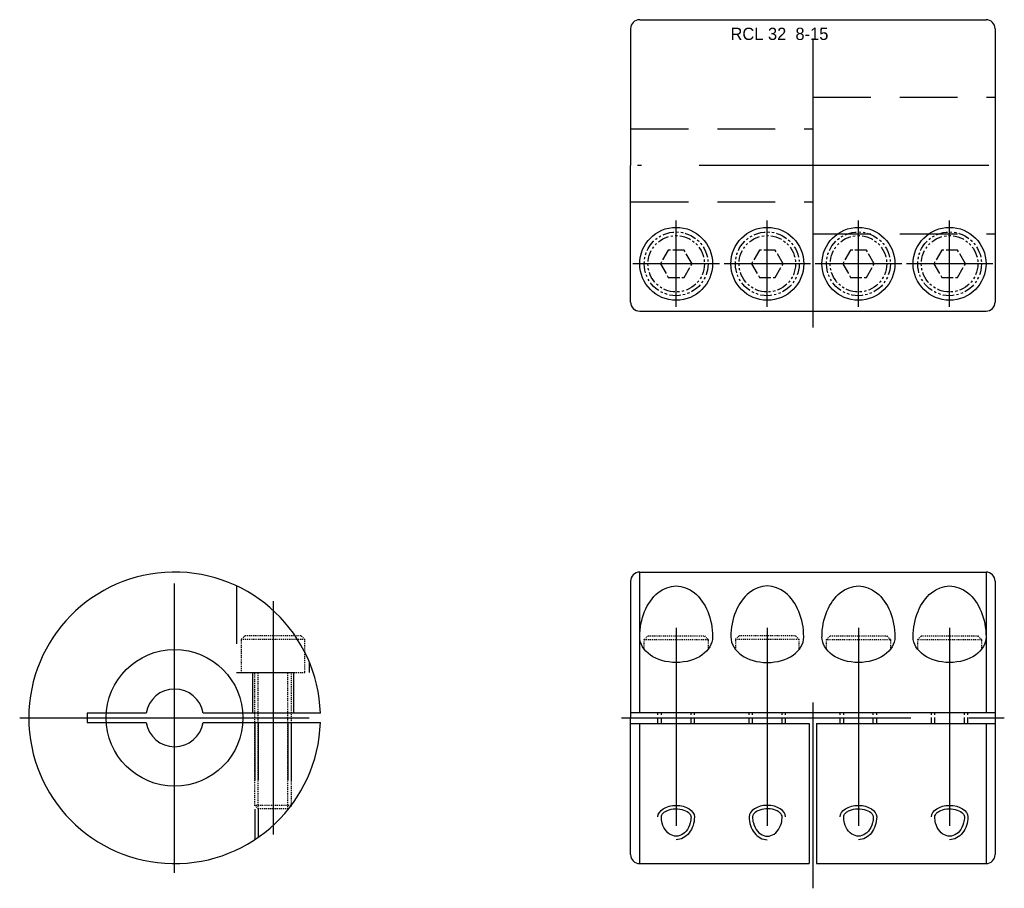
# Model space of a CAD drawing. Extents: x 91 to 199, y 741 to 836.
import ezdxf

# ---------------------------------------------------------------- set-up
doc = ezdxf.new("R2010")
doc.units = 0
doc.header["$MEASUREMENT"] = 0
for name, pattern in [('CENTER', [50.8, 31.75, -6.35, 6.35, -6.35]), ('HIDDEN', [9.525, 6.35, -3.175]), ('PHANTOM', [2.5, 1.25, -0.25, 0.25, -0.25, 0.25, -0.25])]:
    doc.linetypes.add(name, pattern=pattern)
doc.layers.get('0').update_dxf_attribs({"linetype": 'CONTINUOUS'})
for name, color, linetype in [('CENTER', 1, 'CENTER'), ('HIDDEN', 2, 'HIDDEN'), ('PHANTOM', 6, 'PHANTOM'), ('THIN', 3, 'CONTINUOUS')]:
    doc.layers.add(name, color=color, linetype=linetype)

msp = doc.modelspace()

# ---------------------------------------------------------------- linework, layer by layer
at = {"ltscale": 0.1}
for p, q in [((159.31, 836.03), (197.31, 836.03)), ((158.31, 835.03), (158.31, 820.03)), ((198.31, 835.03), (198.31, 805.03)), ((158.31, 805.03), (158.31, 820.03)), ((159.31, 804.03), (197.31, 804.03)), ((159.31, 775.38), (197.31, 775.38)), ((158.31, 774.38), (158.31, 759.38)), ((198.31, 774.38), (198.31, 744.38)), ((124.27, 759.89), (111.42, 759.89)), ((158.31, 759.98), (198.31, 759.98)), ((111.42, 758.87), (124.27, 758.87)), ((158.31, 744.38), (158.31, 759.38)), ((158.31, 758.78), (177.91, 758.78)), ((178.71, 758.78), (198.31, 758.78)), ((159.31, 743.38), (177.91, 743.38)), ((178.71, 743.38), (197.31, 743.38))]:
    msp.add_line(p, q, dxfattribs=at)
for p, q in [((159.31, 759.98), (159.31, 775.38)), ((197.31, 775.38), (197.31, 759.98)), ((159.31, 743.38), (159.31, 758.78)), ((177.91, 758.78), (177.91, 743.38)), ((178.71, 758.78), (178.71, 743.38)), ((197.31, 758.78), (197.31, 743.38))]:
    msp.add_line(p, q)
msp.add_lwpolyline([(105.15, 759.89), (98.7, 759.89), (98.7, 758.87), (105.15, 758.87)], dxfattribs=at)
for centre, radius in [((163.31, 809.23), 4), ((173.31, 809.23), 4), ((183.31, 809.23), 4), ((193.31, 809.23), 4), ((108.28, 759.38), 7.5)]:
    msp.add_circle(centre, radius)
for centre, radius, start, end in [((159.31, 835.03), 1, 90, 180), ((197.31, 835.03), 1, 0, 90), ((159.31, 805.03), 1, 180, 270), ((197.31, 805.03), 1, 270, 0), ((108.28, 759.38), 16, 1.8266, 358.1734), ((159.31, 774.38), 1, 90, 180), ((197.31, 774.38), 1, 0, 90), ((108.28, 759.38), 3.17, 9.2435, 170.7565), ((108.28, 759.38), 3.17, 189.2435, 350.7565), ((159.31, 744.38), 1, 180, 270), ((197.31, 744.38), 1, 270, 0)]:
    msp.add_arc(centre, radius, start, end, dxfattribs=at)
at = {"ltscale": 0.1, "extrusion": (0, 0, -1)}
for centre, major_axis, ratio, start_param, end_param in [((163.31, 768.26), (0, 5.6), 0.713978, 4.712389, 7.853982), ((183.31, 768.26), (0, 5.6), 0.713978, 4.712389, 7.853982), ((193.31, 768.26), (0, 5.6), 0.713978, 4.712389, 7.853982), ((163.31, 768.26), (-4, 0), 0.700302, 3.141593, 6.283185), ((183.31, 768.26), (-4, 0), 0.700302, 3.141593, 6.283185), ((193.31, 768.26), (-4, 0), 0.700302, 3.141593, 6.283185)]:
    msp.add_ellipse(centre, major_axis=major_axis, ratio=ratio, start_param=start_param, end_param=end_param, dxfattribs=at)
at = {"ltscale": 0.1}
for major_axis, ratio, start_param, end_param in [((0, 5.6), 0.713978, 4.712389, 7.853982), ((4, 0), 0.700302, 3.141593, 6.283185)]:
    msp.add_ellipse((173.31, 768.26), major_axis=major_axis, ratio=ratio, start_param=start_param, end_param=end_param, dxfattribs=at)
for points, knots in [([(161.69, 748.52), (161.69, 748.59), (161.71, 748.66), (161.8, 748.82), (161.86, 748.91), (162.06, 749.07), (162.19, 749.15), (162.6, 749.32), (162.91, 749.39), (163.55, 749.41), (163.88, 749.36), (164.42, 749.17), (164.64, 749.03), (164.85, 748.8), (164.9, 748.7), (164.93, 748.59), (164.94, 748.55), (164.94, 748.52)], [0, 0, 0, 0, 0.325856, 0.325856, 0.651713, 0.651713, 0.977569, 0.977569, 1.52428, 1.52428, 2.070991, 2.070991, 2.617702, 2.617702, 2.990467, 2.990467, 3.141593, 3.141593, 3.141593, 3.141593]), ([(174.94, 748.52), (174.94, 748.59), (174.92, 748.66), (174.83, 748.82), (174.76, 748.91), (174.56, 749.07), (174.44, 749.15), (174.03, 749.32), (173.72, 749.39), (173.08, 749.41), (172.75, 749.36), (172.21, 749.17), (171.99, 749.03), (171.77, 748.8), (171.73, 748.7), (171.7, 748.59), (171.69, 748.55), (171.69, 748.52)], [0, 0, 0, 0, 0.325856, 0.325856, 0.651713, 0.651713, 0.977569, 0.977569, 1.52428, 1.52428, 2.070991, 2.070991, 2.617702, 2.617702, 2.990467, 2.990467, 3.141593, 3.141593, 3.141593, 3.141593]), ([(181.69, 748.52), (181.69, 748.59), (181.71, 748.66), (181.8, 748.82), (181.86, 748.91), (182.06, 749.07), (182.19, 749.15), (182.6, 749.32), (182.91, 749.39), (183.55, 749.41), (183.88, 749.36), (184.42, 749.17), (184.64, 749.03), (184.85, 748.8), (184.9, 748.7), (184.93, 748.59), (184.94, 748.55), (184.94, 748.52)], [0, 0, 0, 0, 0.325856, 0.325856, 0.651713, 0.651713, 0.977569, 0.977569, 1.52428, 1.52428, 2.070991, 2.070991, 2.617702, 2.617702, 2.990467, 2.990467, 3.141593, 3.141593, 3.141593, 3.141593]), ([(191.69, 748.52), (191.69, 748.59), (191.71, 748.66), (191.8, 748.82), (191.86, 748.91), (192.06, 749.07), (192.19, 749.15), (192.6, 749.32), (192.91, 749.39), (193.55, 749.41), (193.88, 749.36), (194.42, 749.17), (194.64, 749.03), (194.85, 748.8), (194.9, 748.7), (194.93, 748.59), (194.94, 748.55), (194.94, 748.52)], [0, 0, 0, 0, 0.325856, 0.325856, 0.651713, 0.651713, 0.977569, 0.977569, 1.52428, 1.52428, 2.070991, 2.070991, 2.617702, 2.617702, 2.990467, 2.990467, 3.141593, 3.141593, 3.141593, 3.141593]), ([(164.94, 748.52), (164.94, 748.29), (164.91, 748.06), (164.76, 747.5), (164.6, 747.18), (164.19, 746.7), (163.95, 746.54), (163.45, 746.37), (163.19, 746.37), (162.69, 746.53), (162.44, 746.69), (162.03, 747.17), (161.87, 747.49), (161.72, 748.06), (161.69, 748.29), (161.69, 748.52)], [1.570796, 1.570796, 1.570796, 1.570796, 1.882708, 1.882708, 2.38497, 2.38497, 2.887231, 2.887231, 3.389492, 3.389492, 3.892894, 3.892894, 4.396295, 4.396295, 4.712389, 4.712389, 4.712389, 4.712389]), ([(171.69, 748.52), (171.69, 748.29), (171.72, 748.06), (171.87, 747.5), (172.03, 747.18), (172.43, 746.7), (172.68, 746.54), (173.18, 746.37), (173.44, 746.37), (173.94, 746.53), (174.19, 746.69), (174.6, 747.17), (174.76, 747.49), (174.91, 748.06), (174.94, 748.29), (174.94, 748.52)], [1.570796, 1.570796, 1.570796, 1.570796, 1.882708, 1.882708, 2.38497, 2.38497, 2.887231, 2.887231, 3.389492, 3.389492, 3.892894, 3.892894, 4.396295, 4.396295, 4.712389, 4.712389, 4.712389, 4.712389]), ([(184.94, 748.52), (184.94, 748.29), (184.91, 748.06), (184.76, 747.5), (184.6, 747.18), (184.19, 746.7), (183.95, 746.54), (183.45, 746.37), (183.19, 746.37), (182.69, 746.53), (182.44, 746.69), (182.03, 747.17), (181.87, 747.49), (181.72, 748.06), (181.69, 748.29), (181.69, 748.52)], [1.570796, 1.570796, 1.570796, 1.570796, 1.882708, 1.882708, 2.38497, 2.38497, 2.887231, 2.887231, 3.389492, 3.389492, 3.892894, 3.892894, 4.396295, 4.396295, 4.712389, 4.712389, 4.712389, 4.712389]), ([(194.94, 748.52), (194.94, 748.29), (194.91, 748.06), (194.76, 747.5), (194.6, 747.18), (194.19, 746.7), (193.95, 746.54), (193.45, 746.37), (193.19, 746.37), (192.69, 746.53), (192.44, 746.69), (192.03, 747.17), (191.87, 747.49), (191.72, 748.06), (191.69, 748.29), (191.69, 748.52)], [1.570796, 1.570796, 1.570796, 1.570796, 1.882708, 1.882708, 2.38497, 2.38497, 2.887231, 2.887231, 3.389492, 3.389492, 3.892894, 3.892894, 4.396295, 4.396295, 4.712389, 4.712389, 4.712389, 4.712389])]:
    msp.add_open_spline(points, degree=3, knots=knots, dxfattribs=at)
at = {"layer": 'CENTER'}
for p, q in [((178.31, 833.97), (178.31, 799.94)), ((197.6, 820.03), (159.06, 820.03)), ((163.31, 804.49), (163.31, 813.97)), ((173.31, 804.49), (173.31, 813.97)), ((183.31, 804.49), (183.31, 813.97)), ((193.31, 804.49), (193.31, 813.97)), ((168.06, 809.23), (158.57, 809.23)), ((178.06, 809.23), (168.57, 809.23)), ((188.06, 809.23), (178.57, 809.23)), ((198.06, 809.23), (188.57, 809.23)), ((108.28, 742.38), (108.28, 776.38)), ((119.08, 772.18), (119.08, 746.57)), ((163.31, 769.26), (163.31, 747.52)), ((173.31, 769.26), (173.31, 747.52)), ((183.31, 769.26), (183.31, 747.52)), ((193.31, 769.26), (193.31, 747.52)), ((178.31, 761.06), (178.31, 740.67)), ((91.28, 759.38), (125.28, 759.38)), ((157.31, 759.38), (199.31, 759.38))]:
    msp.add_line(p, q, dxfattribs=at)
at = {"layer": 'HIDDEN'}
for p, q in [((178.31, 827.53), (198.31, 827.53)), ((158.31, 824.03), (178.31, 824.03)), ((158.31, 816.03), (178.31, 816.03)), ((178.31, 812.53), (198.31, 812.53)), ((116.83, 764.38), (116.83, 759.89)), ((121.33, 764.38), (121.33, 759.89)), ((117.08, 758.87), (117.08, 746.01)), ((117.46, 758.87), (117.46, 746.27)), ((120.7, 758.87), (120.7, 749.29)), ((121.08, 758.87), (121.08, 749.78))]:
    msp.add_line(p, q, dxfattribs=at)
at = {"layer": 'HIDDEN', "ltscale": 0.1}
for p, q in [((161.31, 758.78), (161.31, 759.98)), ((161.69, 758.78), (161.69, 759.98)), ((164.94, 758.78), (164.94, 759.98)), ((165.31, 758.78), (165.31, 759.98)), ((171.31, 758.78), (171.31, 759.98)), ((171.69, 758.78), (171.69, 759.98)), ((174.94, 758.78), (174.94, 759.98)), ((175.31, 758.78), (175.31, 759.98)), ((181.31, 758.78), (181.31, 759.98)), ((181.69, 758.78), (181.69, 759.98)), ((184.94, 758.78), (184.94, 759.98)), ((185.31, 758.78), (185.31, 759.98)), ((191.31, 758.78), (191.31, 759.98)), ((191.69, 758.78), (191.69, 759.98)), ((194.94, 758.78), (194.94, 759.98)), ((195.31, 758.78), (195.31, 759.98))]:
    msp.add_line(p, q, dxfattribs=at)
at = {"layer": 'HIDDEN'}
msp.add_lwpolyline([(115.08, 773.86), (115.08, 764.38), (123.08, 764.38), (123.08, 765.46)], dxfattribs=at)
at = {"layer": 'PHANTOM', "ltscale": 0.1}
for p, q in [((122.58, 767.98), (115.58, 767.98)), ((159.81, 767.98), (166.81, 767.98)), ((176.81, 767.98), (169.81, 767.98)), ((179.81, 767.98), (186.81, 767.98)), ((189.81, 767.98), (196.81, 767.98)), ((117.46, 749.38), (117.46, 764.38)), ((120.7, 749.38), (120.7, 764.38)), ((121.08, 749.75), (117.08, 749.75))]:
    msp.add_line(p, q, dxfattribs=at)
at = {"layer": 'PHANTOM'}
for points in [[(162.45, 810.73), (161.58, 809.23), (162.45, 807.73), (164.18, 807.73), (165.05, 809.23), (164.18, 810.73)], [(172.45, 810.73), (171.58, 809.23), (172.45, 807.73), (174.18, 807.73), (175.05, 809.23), (174.18, 810.73)], [(182.45, 810.73), (181.58, 809.23), (182.45, 807.73), (184.18, 807.73), (185.05, 809.23), (184.18, 810.73)], [(192.45, 810.73), (191.58, 809.23), (192.45, 807.73), (194.18, 807.73), (195.05, 809.23), (194.18, 810.73)]]:
    msp.add_lwpolyline(points, close=True, dxfattribs=at)
at = {"layer": 'PHANTOM', "ltscale": 0.1}
msp.add_lwpolyline([(122.58, 764.38), (122.58, 767.98), (122.18, 768.38), (115.98, 768.38), (115.58, 767.98), (115.58, 764.38)], close=True, dxfattribs=at)
for points in [[(159.81, 766.9), (159.81, 767.98), (160.21, 768.38), (166.41, 768.38), (166.81, 767.98), (166.81, 766.9)], [(176.81, 766.9), (176.81, 767.98), (176.41, 768.38), (170.21, 768.38), (169.81, 767.98), (169.81, 766.9)], [(179.81, 766.9), (179.81, 767.98), (180.21, 768.38), (186.41, 768.38), (186.81, 767.98), (186.81, 766.9)], [(189.81, 766.9), (189.81, 767.98), (190.21, 768.38), (196.41, 768.38), (196.81, 767.98), (196.81, 766.9)], [(121.08, 764.38), (121.08, 749.75), (120.7, 749.38), (117.46, 749.38), (117.08, 749.75), (117.08, 764.38)]]:
    msp.add_lwpolyline(points, dxfattribs=at)
at = {"layer": 'PHANTOM'}
for centre, radius in [((163.31, 809.23), 3.5), ((173.31, 809.23), 3.5), ((183.31, 809.23), 3.5), ((193.31, 809.23), 3.5), ((163.31, 809.23), 3.1), ((173.31, 809.23), 3.1), ((183.31, 809.23), 3.1), ((193.31, 809.23), 3.1)]:
    msp.add_circle(centre, radius, dxfattribs=at)
at = {"layer": 'THIN', "ltscale": 0.1, "extrusion": (0, 0, -1)}
for centre, major_axis, ratio, start_param, end_param in [((163.31, 748.52), (2, 0), 0.627106, 3.141593, 6.283185), ((183.31, 748.52), (2, 0), 0.627106, 3.141593, 6.283185), ((193.31, 748.52), (2, 0), 0.627106, 3.141593, 6.283185), ((163.31, 748.52), (0, 2.51), 0.797314, 1.570796, 3.141593), ((183.31, 748.52), (0, 2.51), 0.797314, 1.570796, 3.141593), ((193.31, 748.52), (0, 2.51), 0.797314, 1.570796, 3.141593)]:
    msp.add_ellipse(centre, major_axis=major_axis, ratio=ratio, start_param=start_param, end_param=end_param, dxfattribs=at)
at = {"layer": 'THIN', "ltscale": 0.1}
for major_axis, ratio, start_param, end_param in [((-2, 0), 0.627106, 3.141593, 6.283185), ((0, 2.51), 0.797314, 1.570796, 3.141593)]:
    msp.add_ellipse((173.31, 748.52), major_axis=major_axis, ratio=ratio, start_param=start_param, end_param=end_param, dxfattribs=at)

# ---------------------------------------------------------------- texts
at = {"insert": (168.77, 835.15), "char_height": 1.35, "attachment_point": 1}
msp.add_mtext(' RC{\\f??|b0|i0|c0|p49;L} {\\f??|b0|i0|c0|p49;32}  {\\f??|b0|i0|c0|p49;8-15}', dxfattribs=at)

doc.saveas('drawing.dxf')
